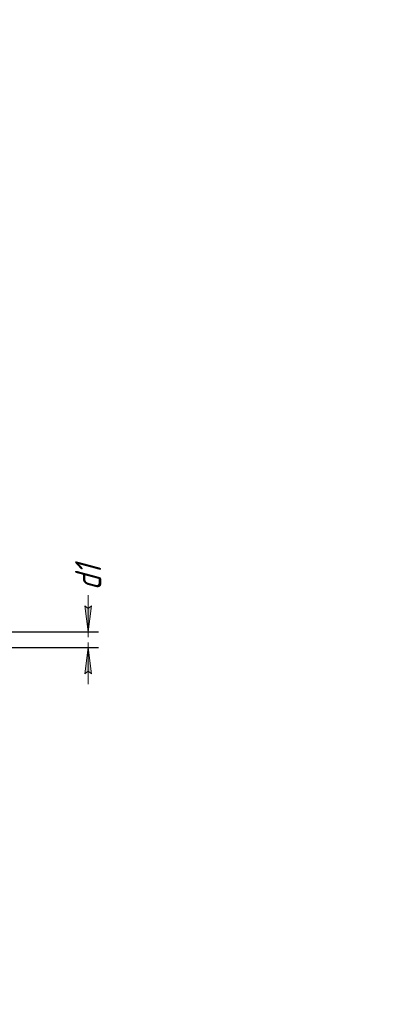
# Model space of a CAD drawing. Header units: millimetres. Extents: x 0 to 297, y 0 to 420.
# Tile 18 of 18: x 228 to 297, y 232 to 420. Entities that reach past the tile are written whole.
import ezdxf

# ---------------------------------------------------------------- set-up
doc = ezdxf.new("R2010")
doc.units = ezdxf.units.MM
doc.linetypes.add('K5LT_THIN', pattern=[0])
doc.layers.add('Системный слой', color=7, linetype='Continuous')
doc.styles.add('KDIMTEXTSTYLE', font='GOST_AU.SHX', dxfattribs={"width": 0.96, "oblique": 15, "height": 5})
doc.dimstyles.new('KDIMSTYLE (0.25)', dxfattribs={"dimtxt": 5, "dimasz": 1, "dimexe": 2, "dimexo": 0, "dimgap": 1, "dimtad": 1, "dimlfac": 4, "dimtxsty": 'KDIMTEXTSTYLE', "dimsah": 1, "dimcen": 0, "dimdle": 1, "dimadec": 0, "dimazin": 0, "dimtfac": 0.667, "dimtmove": 0, "dimatfit": 3, "dimfxl": 1, "dimtvp": 1, "dimtolj": 1, "dimtzin": 0, "dimarcsym": 0})

# ---------------------------------------------------------------- blocks, each defined once
blk = doc.blocks.new('KDIMARROW_02')
at = {"layer": 'Системный слой'}
blk.add_hatch(color=0, dxfattribs=at).paths.add_polyline_path([(4.5, 0), (5, 0.66), (0, 0), (5, -0.66)])
at = {"layer": 'Системный слой', "color": 0, "linetype": 'K5LT_THIN', "lineweight": 18}
for p, q in [((0, 0), (-1, 0)), ((5, 0.66), (0, 0)), ((0, 0), (5, -0.66)), ((0, 0), (7, 0)), ((4.5, 0), (5, 0.66)), ((5, -0.66), (4.5, 0))]:
    blk.add_line(p, q, dxfattribs=at)

msp = doc.modelspace()

# ---------------------------------------------------------------- dimensions: what is measured, and where the dimension line sits
at = {"layer": 'Системный слой', "color": 7}
msp.add_linear_dim(base=(241.5762, 303.051), p1=(186.6894, 300.051), p2=(186.6894, 303.051), angle=90, location=(241.5762, 313.4084), text='\\H5.0;\\W0.965;\\Q15;\\H5.0;\\W0.965;\\Q15;\\Q15;d1', dimstyle='KDIMSTYLE (0.25)', override={"dimexo": 0, "dimblk1": 'KDIMARROW_02', "dimblk2": 'KDIMARROW_02', "dimse1": 0, "dimse2": 0, "dimclrt": 7, "dimtolj": 1}, dxfattribs=at).render()

doc.saveas('drawing.dxf')
